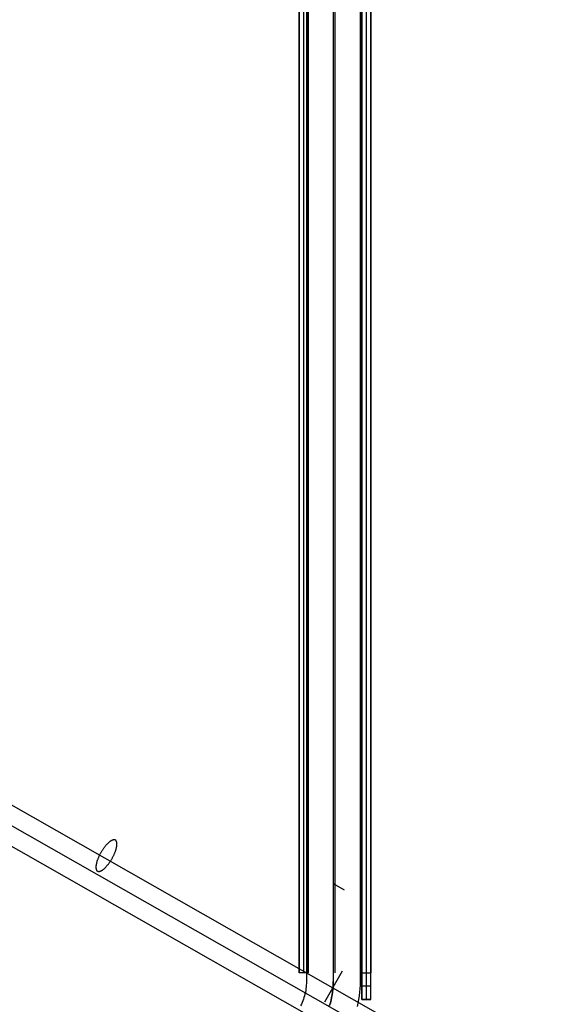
# Model space of a CAD drawing. Header units: millimetres. Extents: x -356 to 356, y -410 to 410.
# Tile 108 of 126: x 147 to 177, y -93 to -39. Entities that reach past the tile are written whole.
import ezdxf

# ---------------------------------------------------------------- set-up
doc = ezdxf.new("R2010")
doc.units = ezdxf.units.MM
doc.header["$MEASUREMENT"] = 0
doc.layers.add('1', color=7, linetype='Continuous')

msp = doc.modelspace()

# ---------------------------------------------------------------- linework, layer by layer
at = {"layer": '1', "color": 252}
for points in [[(162.737624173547, 92.1504916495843), (162.737624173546, -92.19744930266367)], [(164.2376241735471, 92.15049164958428), (164.2376241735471, -92.19744930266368)], [(164.2376241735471, 92.1504916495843), (164.2376241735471, -92.19744930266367)], [(165.7376241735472, 92.1504916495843), (165.7376241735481, -92.19744930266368)], [(165.825248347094, 91.7873972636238), (165.825248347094, -93.2126027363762)], [(165.825248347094, -93.2126027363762), (165.825248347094, 91.78739726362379)], [(166.075248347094, 91.7873972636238), (166.075248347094, -93.21260273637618)], [(166.325248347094, -93.2126027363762), (166.325248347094, 91.7873972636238)], [(166.325248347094, -93.2126027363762), (166.325248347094, 91.78739726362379)], [(162.325248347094, -91.7126027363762), (162.325248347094, 90.2873972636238)], [(162.325248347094, -91.7126027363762), (162.325248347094, 90.2873972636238)], [(162.325248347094, 90.2873972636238), (162.325248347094, -91.71260273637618)], [(162.575248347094, 90.2873972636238), (162.575248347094, -91.71260273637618)], [(162.825248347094, 90.2873972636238), (162.825248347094, -91.7126027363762)], [(162.825248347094, -91.7126027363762), (162.825248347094, 90.2873972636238)], [(162.825248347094, 90.2873972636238), (162.825248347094, -91.71260273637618)], [(164.325248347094, 90.2873972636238), (164.325248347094, -91.71260273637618)], [(164.325248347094, 90.2873972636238), (164.325248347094, -91.71260273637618)], [(165.825248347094, 90.2873972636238), (165.825248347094, -91.7126027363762)], [(166.325248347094, 90.2873972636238), (166.325248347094, -91.7126027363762)], [(162.825248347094, -91.7126027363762), (162.325248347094, -91.7126027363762)], [(162.825248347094, -91.7126027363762), (162.325248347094, -91.7126027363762)], [(164.737624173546, -91.62009903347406), (163.737624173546, -93.35214984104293)], [(164.737624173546, -91.62009903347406), (163.737624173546, -93.35214984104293)], [(165.825248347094, -91.7126027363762), (166.325248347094, -91.7126027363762)], [(162.737624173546, -92.1974493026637), (162.7359126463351, -92.29877172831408), (162.7307800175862, -92.39997854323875), (162.7222321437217, -92.5009542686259), (162.7102787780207, -92.60158368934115), (162.6949335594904, -92.70175198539), (162.6762139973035, -92.8013448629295), (162.65414145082, -92.90024868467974), (162.6287411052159, -92.99835059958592), (162.6000419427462, -93.09553867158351), (162.568076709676, -93.19170200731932), (162.5328818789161, -93.28673088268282), (162.4944976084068, -93.38051686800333), (162.4529676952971, -93.47295295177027), (162.4083395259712, -93.56393366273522)], [(164.237624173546, -92.1974493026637), (164.2350568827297, -92.34943294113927), (164.2273579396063, -92.50124316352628), (164.2145361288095, -92.65270675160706), (164.1966060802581, -92.80365088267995), (164.1735882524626, -92.9539033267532), (164.1455089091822, -93.10329264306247), (164.112400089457, -93.25164837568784), (164.0742995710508, -93.39880124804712), (164.0312508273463, -93.54458335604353)], [(164.237624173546, -92.1974493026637), (164.2350568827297, -92.34943294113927), (164.2273579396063, -92.50124316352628), (164.2145361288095, -92.65270675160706), (164.1966060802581, -92.80365088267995), (164.1735882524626, -92.9539033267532), (164.1455089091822, -93.10329264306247), (164.112400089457, -93.25164837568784), (164.0742995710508, -93.39880124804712), (164.0312508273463, -93.54458335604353)], [(165.7376241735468, -92.19744930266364), (165.7342011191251, -92.40009415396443), (165.7239358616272, -92.6025077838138), (165.7068401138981, -92.80445923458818), (165.6829333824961, -93.00571807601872), (165.6522429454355, -93.20605466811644), (165.6148038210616, -93.40524042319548), (165.5706587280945, -93.60304806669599)], [(166.325248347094, -92.4626027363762), (165.825248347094, -92.4626027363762)], [(165.825248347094, -93.2126027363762), (166.325248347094, -93.2126027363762)], [(166.325248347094, -93.2126027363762), (165.825248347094, -93.2126027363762)], [(166.325248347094, -93.2126027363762), (165.825248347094, -93.2126027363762)]]:
    msp.add_lwpolyline(points, dxfattribs=at)
at = {"layer": '1', "color": 252, "extrusion": (0.1175121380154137, -0.06691637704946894, 0.9908143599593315)}
msp.add_lwpolyline([(0.8250208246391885, -455.3316609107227), (0.8250208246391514, -73.75692882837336)], dxfattribs=at)
at = {"layer": '1', "color": 252, "extrusion": (0.1175121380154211, -0.06691637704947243, 0.9908143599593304)}
msp.add_lwpolyline([(-0.1749791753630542, -455.3316609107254), (-0.1749791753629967, -73.75692882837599)], dxfattribs=at)
at = {"layer": '1', "color": 252, "extrusion": (0.1175121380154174, -0.06691637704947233, 0.9908143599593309)}
msp.add_lwpolyline([(-0.1749791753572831, -455.3316609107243), (-0.1749791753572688, -73.75692882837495)], dxfattribs=at)
at = {"layer": '1', "color": 252, "extrusion": (0.1175121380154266, -0.06691637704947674, 0.9908143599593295)}
msp.add_lwpolyline([(-1.174979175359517, -455.3316609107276), (-1.174979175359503, -73.75692882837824)], dxfattribs=at)
at = {"layer": '1', "color": 252, "extrusion": (-0.3795740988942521, 0.2191472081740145, 0.8988314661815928)}
msp.add_lwpolyline([(-3.023478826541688, -87.05417060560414), (-3.02347882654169, -30.01488589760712)], dxfattribs=at)
at = {"layer": '1', "color": 252, "extrusion": (-0.3795740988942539, 0.2191472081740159, 0.8988314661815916)}
msp.add_lwpolyline([(-2.023478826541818, -87.05417060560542), (-2.023478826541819, -30.01488589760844)], dxfattribs=at)
at = {"layer": '1', "color": 252, "extrusion": (-0.3795740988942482, 0.2191472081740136, 0.8988314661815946)}
msp.add_lwpolyline([(-2.023478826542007, -87.05417060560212), (-2.023478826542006, -30.01488589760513)], dxfattribs=at)
at = {"layer": '1', "color": 252, "extrusion": (-0.3795740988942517, 0.2191472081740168, 0.8988314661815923)}
msp.add_lwpolyline([(-1.023478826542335, -87.05417060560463), (-1.023478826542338, -30.01488589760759)], dxfattribs=at)
at = {"layer": '1', "color": 252, "extrusion": (0, 1, 0)}
for points in [[(-162.325248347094, -455), (-162.3257410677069, -454.9556081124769), (-162.3272367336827, -454.9108395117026), (-162.3297609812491, -454.8657235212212), (-162.3333385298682, -454.8202911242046), (-162.3379930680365, -454.7745749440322), (-162.3437471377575, -454.7286092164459), (-162.350622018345, -454.6824297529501), (-162.3586376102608, -454.6360738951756), (-162.3678123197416, -454.5895804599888), (-162.3781629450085, -454.5429896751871), (-162.3897045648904, -454.496343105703), (-162.4024504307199, -454.4496835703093), (-162.4164118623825, -454.403055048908), (-162.4315981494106, -454.3565025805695), (-162.4480164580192, -454.3100721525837), (-162.4656717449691, -454.2638105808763), (-162.48456667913, -454.2177653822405), (-162.5047015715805, -454.1719846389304), (-162.5260743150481, -454.1265168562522), (-162.5486803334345, -454.0814108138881), (-162.5725125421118, -454.036715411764), (-162.5975613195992, -453.9924795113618), (-162.6238144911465, -453.9487517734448), (-162.6512573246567, -453.9055804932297), (-162.6798725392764, -453.863013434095), (-162.709640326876, -453.8210976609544), (-162.7405383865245, -453.7798793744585), (-162.7725419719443, -453.7394037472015), (-162.8056239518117, -453.6997147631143), (-162.8397548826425, -453.6608550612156), (-162.8749030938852, -453.6228657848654), (-162.9110347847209, -453.5857864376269), (-162.9481141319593, -453.5496547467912), (-162.9861034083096, -453.5145065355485), (-163.0249631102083, -453.4803756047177), (-163.0646520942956, -453.4472936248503), (-163.1051277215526, -453.4152900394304), (-163.1463460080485, -453.384391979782), (-163.188261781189, -453.3546241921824), (-163.2308288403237, -453.3260089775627), (-163.2740001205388, -453.2985661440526), (-163.3177278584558, -453.2723129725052), (-163.3619637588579, -453.2472641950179), (-163.406659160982, -453.2234319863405), (-163.4517652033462, -453.2008259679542), (-163.4972329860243, -453.1794532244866), (-163.5430137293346, -453.159318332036), (-163.5890589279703, -453.1404233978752), (-163.6353204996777, -453.1227681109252), (-163.6817509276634, -453.1063498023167), (-163.7283033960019, -453.0911635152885), (-163.7749319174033, -453.077202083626), (-163.821591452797, -453.0644562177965), (-163.8682380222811, -453.0529145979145), (-163.9148288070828, -453.0425639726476), (-163.9613222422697, -453.0333892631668), (-164.0076781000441, -453.025373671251), (-164.05385756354, -453.0184987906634), (-164.0998232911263, -453.0127447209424), (-164.1455394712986, -453.0080901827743), (-164.1909718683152, -453.004512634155), (-164.2360878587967, -453.0019883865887), (-164.2808564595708, -453.0004927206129), (-164.325248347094, -453), (-164.3696402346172, -453.0004927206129), (-164.4144088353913, -453.0019883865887), (-164.4595248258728, -453.004512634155), (-164.5049572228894, -453.0080901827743), (-164.5506734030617, -453.0127447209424), (-164.596639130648, -453.0184987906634), (-164.6428185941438, -453.025373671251), (-164.6891744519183, -453.0333892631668), (-164.7356678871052, -453.0425639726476), (-164.782258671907, -453.0529145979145), (-164.8289052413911, -453.0644562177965), (-164.8755647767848, -453.077202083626), (-164.9221932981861, -453.0911635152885), (-164.9687457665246, -453.1063498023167), (-165.0151761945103, -453.1227681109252), (-165.0614377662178, -453.1404233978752), (-165.1074829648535, -453.159318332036), (-165.1532637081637, -453.1794532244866), (-165.1987314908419, -453.2008259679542), (-165.243837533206, -453.2234319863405), (-165.2885329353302, -453.2472641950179), (-165.3327688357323, -453.2723129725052), (-165.3764965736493, -453.2985661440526), (-165.4196678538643, -453.3260089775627), (-165.4622349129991, -453.3546241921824), (-165.5041506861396, -453.384391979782), (-165.5453689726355, -453.4152900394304), (-165.5858445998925, -453.4472936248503), (-165.6255335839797, -453.4803756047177), (-165.6643932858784, -453.5145065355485), (-165.7023825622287, -453.5496547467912), (-165.7394619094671, -453.5857864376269), (-165.7755936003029, -453.6228657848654), (-165.8107418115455, -453.6608550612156), (-165.8448727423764, -453.6997147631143), (-165.8779547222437, -453.7394037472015), (-165.9099583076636, -453.7798793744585), (-165.9408563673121, -453.8210976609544), (-165.9706241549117, -453.863013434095), (-165.9992393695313, -453.9055804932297), (-166.0266822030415, -453.9487517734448), (-166.0529353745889, -453.9924795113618), (-166.0779841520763, -454.036715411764), (-166.1018163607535, -454.0814108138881), (-166.12442237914, -454.1265168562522), (-166.1457951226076, -454.1719846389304), (-166.165930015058, -454.2177653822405), (-166.1848249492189, -454.2638105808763), (-166.2024802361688, -454.3100721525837), (-166.2188985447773, -454.3565025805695), (-166.2340848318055, -454.403055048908), (-166.2480462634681, -454.4496835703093), (-166.2607921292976, -454.496343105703), (-166.2723337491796, -454.5429896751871), (-166.2826843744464, -454.5895804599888), (-166.2918590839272, -454.6360738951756), (-166.2998746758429, -454.6824297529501), (-166.3067495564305, -454.7286092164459), (-166.3125036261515, -454.7745749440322), (-166.3171581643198, -454.8202911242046), (-166.320735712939, -454.8657235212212), (-166.3232599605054, -454.9108395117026), (-166.3247556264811, -454.9556081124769), (-166.325248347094, -455)], [(-165.825248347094, -455), (-165.8248788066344, -454.9667060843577), (-165.8237570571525, -454.9331296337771), (-165.8218638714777, -454.899292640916), (-165.8191807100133, -454.8652183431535), (-165.8156898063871, -454.8309312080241), (-165.8113742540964, -454.7964569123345), (-165.8062180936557, -454.7618223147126), (-165.8002063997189, -454.7270554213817), (-165.7933253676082, -454.6921853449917), (-165.7855623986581, -454.6572422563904), (-165.7769061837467, -454.6222573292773), (-165.7673467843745, -454.587262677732), (-165.7568757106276, -454.552291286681), (-165.7454859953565, -454.5173769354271), (-165.7331722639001, -454.4825541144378), (-165.7199307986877, -454.4478579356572), (-165.705759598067, -454.4133240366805), (-165.6906584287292, -454.3789884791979), (-165.6746288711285, -454.3448876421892), (-165.6576743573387, -454.3110581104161), (-165.6398002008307, -454.277536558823), (-165.6210136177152, -454.2443596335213), (-165.6013237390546, -454.2115638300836), (-165.580741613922, -454.1791853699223), (-165.5592802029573, -454.1472600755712), (-165.5369543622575, -454.1158232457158), (-165.5137808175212, -454.084909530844), (-165.4897781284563, -454.0545528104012), (-165.4649666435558, -454.0247860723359), (-165.4393684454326, -453.9956412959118), (-165.4130072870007, -453.9671493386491), (-165.3859085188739, -453.9393398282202), (-165.358099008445, -453.9122410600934), (-165.3296070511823, -453.8858799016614), (-165.3004622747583, -453.8602817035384), (-165.2706955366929, -453.8354702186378), (-165.2403388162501, -453.811467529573), (-165.2094251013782, -453.7882939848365), (-165.1779882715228, -453.7659681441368), (-165.1460629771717, -453.744506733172), (-165.1136845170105, -453.7239246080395), (-165.0808887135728, -453.7042347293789), (-165.0477117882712, -453.6854481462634), (-165.014190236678, -453.6675739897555), (-164.9803607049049, -453.6506194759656), (-164.9462598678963, -453.634589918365), (-164.9119243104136, -453.6194887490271), (-164.8773904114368, -453.6053175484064), (-164.8426942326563, -453.5920760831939), (-164.8078714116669, -453.5797623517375), (-164.772957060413, -453.5683726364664), (-164.737985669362, -453.5579015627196), (-164.7029910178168, -453.5483421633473), (-164.6680060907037, -453.5396859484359), (-164.6330630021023, -453.5319229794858), (-164.5981929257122, -453.5250419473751), (-164.5634260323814, -453.5190302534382), (-164.5287914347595, -453.5138740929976), (-164.4943171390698, -453.5095585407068), (-164.4600300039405, -453.5060676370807), (-164.4259557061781, -453.5033844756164), (-164.392118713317, -453.5014912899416), (-164.3585422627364, -453.5003695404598), (-164.325248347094, -453.5), (-164.2919544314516, -453.5003695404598), (-164.258377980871, -453.5014912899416), (-164.2245409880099, -453.5033844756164), (-164.1904666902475, -453.5060676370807), (-164.1561795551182, -453.5095585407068), (-164.1217052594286, -453.5138740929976), (-164.0870706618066, -453.5190302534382), (-164.0523037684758, -453.5250419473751), (-164.0174336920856, -453.5319229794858), (-163.9824906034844, -453.5396859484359), (-163.9475056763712, -453.5483421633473), (-163.912511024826, -453.5579015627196), (-163.877539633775, -453.5683726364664), (-163.8426252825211, -453.5797623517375), (-163.8078024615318, -453.5920760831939), (-163.7731062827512, -453.6053175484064), (-163.7385723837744, -453.6194887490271), (-163.7042368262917, -453.634589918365), (-163.6701359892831, -453.6506194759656), (-163.63630645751, -453.6675739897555), (-163.602784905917, -453.6854481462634), (-163.5696079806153, -453.7042347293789), (-163.5368121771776, -453.7239246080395), (-163.5044337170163, -453.744506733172), (-163.4725084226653, -453.7659681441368), (-163.4410715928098, -453.7882939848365), (-163.4101578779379, -453.811467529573), (-163.3798011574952, -453.8354702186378), (-163.3500344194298, -453.8602817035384), (-163.3208896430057, -453.8858799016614), (-163.292397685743, -453.9122410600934), (-163.2645881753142, -453.9393398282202), (-163.2374894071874, -453.9671493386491), (-163.2111282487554, -453.9956412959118), (-163.1855300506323, -454.0247860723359), (-163.1607185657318, -454.0545528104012), (-163.1367158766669, -454.084909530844), (-163.1135423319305, -454.1158232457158), (-163.0912164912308, -454.1472600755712), (-163.069755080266, -454.1791853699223), (-163.0491729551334, -454.2115638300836), (-163.0294830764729, -454.2443596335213), (-163.0106964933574, -454.277536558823), (-162.9928223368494, -454.3110581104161), (-162.9758678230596, -454.3448876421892), (-162.9598382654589, -454.3789884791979), (-162.944737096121, -454.4133240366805), (-162.9305658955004, -454.4478579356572), (-162.9173244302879, -454.4825541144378), (-162.9050106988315, -454.5173769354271), (-162.8936209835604, -454.552291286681), (-162.8831499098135, -454.587262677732), (-162.8735905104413, -454.6222573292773), (-162.8649342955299, -454.6572422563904), (-162.8571713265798, -454.6921853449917), (-162.8502902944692, -454.7270554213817), (-162.8442786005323, -454.7618223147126), (-162.8391224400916, -454.7964569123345), (-162.8348068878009, -454.8309312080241), (-162.8313159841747, -454.8652183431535), (-162.8286328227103, -454.899292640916), (-162.8267396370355, -454.9331296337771), (-162.8256178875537, -454.9667060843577), (-162.825248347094, -455)], [(-165.7376241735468, -455), (-165.7367303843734, -454.9482257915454), (-165.7340500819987, -454.8965132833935), (-165.7295864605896, -454.8449241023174), (-165.7233448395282, -454.7935197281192), (-165.7153326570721, -454.742361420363), (-165.7055594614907, -454.691510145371), (-165.6940368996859, -454.6410265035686), (-165.6807787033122, -454.5909706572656), (-165.6658006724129, -454.5414022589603), (-165.6491206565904, -454.4923803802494), (-165.6307585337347, -454.4439634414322), (-165.6107361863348, -454.3962091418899), (-165.5890774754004, -454.3491743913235), (-165.5658082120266, -454.3029152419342), (-165.5409561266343, -454.2574868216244), (-165.5145508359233, -454.2129432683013), (-165.4866238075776, -454.169337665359), (-165.4572083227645, -454.1267219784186), (-165.4263394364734, -454.0851469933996), (-165.3940539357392, -454.0446622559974), (-165.3603902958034, -454.0053160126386), (-165.3253886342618, -453.9671551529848), (-165.2890906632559, -453.9302251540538), (-165.2515396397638, -453.8945700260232), (-165.2127803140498, -453.8602322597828), (-165.1728588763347, -453.8272527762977), (-165.1318229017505, -453.7956708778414), (-165.0897212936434, -453.7655242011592), (-165.0466042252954, -453.7368486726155), (-165.0025230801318, -453.7096784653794), (-164.9575303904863, -453.6840459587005), (-164.9116797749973, -453.6599816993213), (-164.8650258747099, -453.6375143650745), (-164.8176242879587, -453.6166707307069), (-164.7695315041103, -453.5974756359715), (-164.7208048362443, -453.5799519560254), (-164.6715023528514, -453.5641205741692), (-164.6216828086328, -453.5500003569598), (-164.571405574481, -453.5376081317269), (-164.5207305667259, -453.5269586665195), (-164.4697181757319, -453.5180646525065), (-164.4184291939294, -453.5109366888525), (-164.3669247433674, -453.5055832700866), (-164.3152662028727, -453.5020107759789), (-164.2635151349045, -453.5002234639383), (-164.2117332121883, -453.5002234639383), (-164.1599821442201, -453.5020107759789), (-164.1083236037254, -453.5055832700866), (-164.0568191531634, -453.5109366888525), (-164.0055301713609, -453.5180646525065), (-163.954517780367, -453.5269586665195), (-163.9038427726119, -453.5376081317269), (-163.85356553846, -453.5500003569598), (-163.8037459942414, -453.5641205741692), (-163.7544435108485, -453.5799519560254), (-163.7057168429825, -453.5974756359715), (-163.6576240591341, -453.6166707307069), (-163.6102224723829, -453.6375143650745), (-163.5635685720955, -453.6599816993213), (-163.5177179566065, -453.6840459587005), (-163.472725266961, -453.7096784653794), (-163.4286441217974, -453.7368486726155), (-163.3855270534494, -453.7655242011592), (-163.3434254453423, -453.7956708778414), (-163.3023894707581, -453.8272527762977), (-163.262468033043, -453.8602322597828), (-163.223708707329, -453.8945700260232), (-163.1861576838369, -453.9302251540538), (-163.149859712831, -453.9671551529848), (-163.1148580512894, -454.0053160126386), (-163.0811944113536, -454.0446622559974), (-163.0489089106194, -454.0851469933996), (-163.0180400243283, -454.1267219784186), (-162.9886245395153, -454.169337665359), (-162.9606975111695, -454.2129432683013), (-162.9342922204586, -454.2574868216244), (-162.9094401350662, -454.3029152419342), (-162.8861708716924, -454.3491743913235), (-162.864512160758, -454.3962091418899), (-162.8444898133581, -454.4439634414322), (-162.8261276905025, -454.4923803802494), (-162.8094476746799, -454.5414022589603), (-162.7944696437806, -454.5909706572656), (-162.7812114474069, -454.6410265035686), (-162.7696888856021, -454.691510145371), (-162.7599156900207, -454.742361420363), (-162.7519035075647, -454.7935197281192), (-162.7456618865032, -454.8449241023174), (-162.7411982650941, -454.8965132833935), (-162.7385179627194, -454.9482257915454), (-162.737624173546, -455)], [(-162.737624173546, -455), (-162.7385179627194, -455.0517742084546), (-162.7411982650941, -455.1034867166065), (-162.7456618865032, -455.1550758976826), (-162.7519035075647, -455.2064802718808), (-162.7599156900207, -455.257638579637), (-162.7696888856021, -455.308489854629), (-162.7812114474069, -455.3589734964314), (-162.7944696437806, -455.4090293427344), (-162.8094476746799, -455.4585977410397), (-162.8261276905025, -455.5076196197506), (-162.8444898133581, -455.5560365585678), (-162.864512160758, -455.6037908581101), (-162.8861708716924, -455.6508256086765), (-162.9094401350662, -455.6970847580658), (-162.9342922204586, -455.7425131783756), (-162.9606975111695, -455.7870567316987), (-162.9886245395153, -455.830662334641), (-163.0180400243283, -455.8732780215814), (-163.0489089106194, -455.9148530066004), (-163.0811944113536, -455.9553377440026), (-163.1148580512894, -455.9946839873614), (-163.149859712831, -456.0328448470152), (-163.1861576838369, -456.0697748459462), (-163.223708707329, -456.1054299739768), (-163.262468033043, -456.1397677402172), (-163.3023894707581, -456.1727472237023), (-163.3434254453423, -456.2043291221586), (-163.3855270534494, -456.2344757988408), (-163.4286441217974, -456.2631513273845), (-163.472725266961, -456.2903215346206), (-163.5177179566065, -456.3159540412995), (-163.5635685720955, -456.3400183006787), (-163.6102224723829, -456.3624856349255), (-163.6576240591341, -456.3833292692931), (-163.7057168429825, -456.4025243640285), (-163.7544435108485, -456.4200480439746), (-163.8037459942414, -456.4358794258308), (-163.85356553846, -456.4499996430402), (-163.9038427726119, -456.4623918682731), (-163.954517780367, -456.4730413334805), (-164.0055301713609, -456.4819353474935), (-164.0568191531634, -456.4890633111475), (-164.1083236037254, -456.4944167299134), (-164.1599821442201, -456.4979892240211), (-164.2117332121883, -456.4997765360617), (-164.2635151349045, -456.4997765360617), (-164.3152662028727, -456.4979892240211), (-164.3669247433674, -456.4944167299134), (-164.4184291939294, -456.4890633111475), (-164.4697181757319, -456.4819353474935), (-164.5207305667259, -456.4730413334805), (-164.571405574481, -456.4623918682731), (-164.6216828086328, -456.4499996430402), (-164.6715023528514, -456.4358794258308), (-164.7208048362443, -456.4200480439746), (-164.7695315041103, -456.4025243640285), (-164.8176242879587, -456.3833292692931), (-164.8650258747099, -456.3624856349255), (-164.9116797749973, -456.3400183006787), (-164.9575303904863, -456.3159540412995), (-165.0025230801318, -456.2903215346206), (-165.0466042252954, -456.2631513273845), (-165.0897212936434, -456.2344757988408), (-165.1318229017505, -456.2043291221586), (-165.1728588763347, -456.1727472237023), (-165.2127803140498, -456.1397677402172), (-165.2515396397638, -456.1054299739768), (-165.2890906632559, -456.0697748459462), (-165.3253886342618, -456.0328448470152), (-165.3603902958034, -455.9946839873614), (-165.3940539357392, -455.9553377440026), (-165.4263394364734, -455.9148530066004), (-165.4572083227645, -455.8732780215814), (-165.4866238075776, -455.830662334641), (-165.5145508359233, -455.7870567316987), (-165.5409561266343, -455.7425131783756), (-165.5658082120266, -455.6970847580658), (-165.5890774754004, -455.6508256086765), (-165.6107361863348, -455.6037908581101), (-165.6307585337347, -455.5560365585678), (-165.6491206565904, -455.5076196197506), (-165.6658006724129, -455.4585977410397), (-165.6807787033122, -455.4090293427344), (-165.6940368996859, -455.3589734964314), (-165.7055594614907, -455.308489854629), (-165.7153326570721, -455.257638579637), (-165.7233448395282, -455.2064802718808), (-165.7295864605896, -455.1550758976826), (-165.7340500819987, -455.1034867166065), (-165.7367303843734, -455.0517742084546), (-165.7376241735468, -455)]]:
    msp.add_lwpolyline(points, dxfattribs=at)
at = {"layer": '1', "color": 252, "extrusion": (1, 0, 0)}
for points in [[(-91.7126027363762, -460), (-91.7126027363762, -455)], [(-91.7126027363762, -455), (-91.7126027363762, -460)], [(-91.7126027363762, -453.5), (-91.7126027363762, -453)], [(-91.7126027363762, -455), (-93.2126027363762, -456.5)], [(-93.2126027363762, -456.5), (-91.7126027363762, -455)], [(-91.7126027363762, -455), (-93.2126027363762, -456.5)], [(-93.2126027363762, -528.5), (-93.2126027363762, -456.5)], [(-93.2126027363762, -528.5), (-93.2126027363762, -456.5)], [(-93.2126027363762, -456.5), (-93.2126027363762, -528.5)]]:
    msp.add_lwpolyline(points, dxfattribs=at)
at = {"layer": '1', "color": 252, "extrusion": (0.7784108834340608, -0.4494157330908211, 0.4382944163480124)}
msp.add_lwpolyline([(1.02347882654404, -491.576741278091), (1.024074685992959, -491.5422251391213), (1.025861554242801, -491.5077501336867), (1.028837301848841, -491.4733573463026), (1.03299838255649, -491.4390877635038), (1.038339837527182, -491.4049822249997), (1.044855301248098, -491.3710813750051), (1.052537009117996, -491.3374256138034), (1.061375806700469, -491.3040550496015), (1.071361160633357, -491.2710094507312), (1.082481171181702, -491.2383281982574), (1.094722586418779, -491.2060502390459), (1.108070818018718, -491.174214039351), (1.122509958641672, -491.1428575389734), (1.138022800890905, -491.1120181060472), (1.154590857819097, -491.0817324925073), (1.172194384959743, -491.0520367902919), (1.190812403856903, -491.0229663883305), (1.210422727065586, -490.9945559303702), (1.231001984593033, -490.9668392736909), (1.252525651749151, -490.939849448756), (1.274968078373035, -490.9136186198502), (1.298302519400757, -490.8881780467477), (1.32250116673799, -490.8635580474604), (1.347535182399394, -490.8397879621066), (1.373374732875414, -490.8168961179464), (1.399989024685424, -490.794909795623), (1.427346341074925, -490.7738551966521), (1.455414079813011, -490.7537574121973), (1.484158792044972, -490.7346403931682), (1.513546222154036, -490.7165269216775), (1.543541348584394, -490.6994385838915), (1.574108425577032, -490.6833957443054), (1.60521102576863, -490.6684175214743), (1.636812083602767, -490.6545217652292), (1.66887393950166, -490.6417250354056), (1.701358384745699, -490.6300425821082), (1.734226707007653, -490.6194883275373), (1.767439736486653, -490.6100748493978), (1.800957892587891, -490.6018133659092), (1.834741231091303, -490.5947137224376), (1.868749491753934, -490.5887843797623), (1.902942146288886, -490.584032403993), (1.93727844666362, -490.580463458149), (1.971717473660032, -490.5780817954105), (2.006218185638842, -490.5768902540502), (2.040739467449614, -490.5768902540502), (2.075240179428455, -490.5780817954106), (2.109679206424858, -490.580463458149), (2.144015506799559, -490.584032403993), (2.178208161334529, -490.5887843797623), (2.212216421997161, -490.5947137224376), (2.245999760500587, -490.6018133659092), (2.279517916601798, -490.6100748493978), (2.312730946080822, -490.6194883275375), (2.345599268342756, -490.6300425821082), (2.378083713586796, -490.6417250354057), (2.410145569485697, -490.6545217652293), (2.44174662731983, -490.6684175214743), (2.472849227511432, -490.6833957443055), (2.503416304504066, -490.6994385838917), (2.533411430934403, -490.7165269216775), (2.562798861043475, -490.7346403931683), (2.591543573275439, -490.7537574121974), (2.619611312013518, -490.7738551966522), (2.646968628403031, -490.794909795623), (2.67358292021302, -490.8168961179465), (2.699422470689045, -490.8397879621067), (2.724456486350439, -490.8635580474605), (2.748655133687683, -490.8881780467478), (2.771989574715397, -490.9136186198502), (2.794432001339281, -490.9398494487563), (2.815955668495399, -490.9668392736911), (2.836534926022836, -490.9945559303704), (2.856145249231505, -491.0229663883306), (2.87476326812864, -491.0520367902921), (2.892366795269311, -491.0817324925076), (2.908934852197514, -491.1120181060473), (2.924447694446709, -491.1428575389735), (2.938886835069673, -491.1742140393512), (2.952235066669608, -491.2060502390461), (2.964476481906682, -491.2383281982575), (2.975596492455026, -491.2710094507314), (2.985581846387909, -491.3040550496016), (2.994420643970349, -491.3374256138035), (3.002102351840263, -491.3710813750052), (3.008617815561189, -491.4049822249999), (3.013959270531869, -491.4390877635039), (3.018120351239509, -491.4733573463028), (3.02109609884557, -491.5077501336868), (3.022882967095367, -491.5422251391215), (3.023478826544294, -491.5767412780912)], dxfattribs=at)
at = {"layer": '1', "color": 252, "extrusion": (0.810212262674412, -0.4677762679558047, 0.3531875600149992)}
msp.add_lwpolyline([(3.02347882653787, -492.2441415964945), (3.022882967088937, -492.2096254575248), (3.021096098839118, -492.1751504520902), (3.018120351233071, -492.1407576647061), (3.013959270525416, -492.1064880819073), (3.008617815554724, -492.0723825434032), (3.002102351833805, -492.0384816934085), (2.994420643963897, -492.0048259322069), (2.985581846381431, -491.971455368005), (2.975596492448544, -491.9384097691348), (2.96447648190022, -491.9057285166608), (2.952235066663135, -491.8734505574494), (2.938886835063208, -491.8416143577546), (2.924447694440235, -491.8102578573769), (2.908934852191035, -491.7794184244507), (2.892366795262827, -491.7491328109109), (2.874763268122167, -491.7194371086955), (2.856145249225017, -491.6903667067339), (2.83653492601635, -491.6619562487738), (2.815955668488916, -491.6342395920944), (2.794432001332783, -491.6072497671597), (2.771989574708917, -491.5810189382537), (2.748655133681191, -491.5555783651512), (2.724456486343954, -491.530958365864), (2.699422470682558, -491.5071882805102), (2.673582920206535, -491.48429643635), (2.646968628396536, -491.4623101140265), (2.619611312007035, -491.4412555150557), (2.591543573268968, -491.4211577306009), (2.562798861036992, -491.4020407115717), (2.533411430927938, -491.3839272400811), (2.503416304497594, -491.3668389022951), (2.472849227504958, -491.350796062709), (2.441746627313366, -491.3358178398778), (2.410145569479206, -491.3219220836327), (2.378083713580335, -491.3091253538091), (2.345599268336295, -491.2974429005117), (2.312730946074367, -491.2868886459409), (2.279517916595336, -491.2774751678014), (2.245999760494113, -491.2692136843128), (2.212216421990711, -491.2621140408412), (2.178208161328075, -491.2561846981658), (2.144015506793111, -491.2514327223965), (2.1096792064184, -491.2478637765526), (2.075240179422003, -491.2454821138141), (2.040739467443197, -491.2442905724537), (2.006218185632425, -491.2442905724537), (1.971717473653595, -491.2454821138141), (1.937278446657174, -491.2478637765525), (1.902942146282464, -491.2514327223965), (1.868749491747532, -491.2561846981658), (1.834741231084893, -491.2621140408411), (1.800957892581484, -491.2692136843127), (1.767439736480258, -491.2774751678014), (1.73422670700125, -491.286888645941), (1.701358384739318, -491.2974429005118), (1.668873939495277, -491.3091253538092), (1.636812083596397, -491.3219220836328), (1.605211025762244, -491.3358178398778), (1.574108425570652, -491.350796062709), (1.543541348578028, -491.3668389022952), (1.513546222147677, -491.3839272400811), (1.484158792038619, -491.4020407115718), (1.45541407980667, -491.421157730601), (1.427346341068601, -491.4412555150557), (1.399989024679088, -491.4623101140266), (1.373374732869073, -491.48429643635), (1.347535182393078, -491.5071882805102), (1.322501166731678, -491.530958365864), (1.298302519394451, -491.5555783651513), (1.274968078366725, -491.5810189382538), (1.252525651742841, -491.6072497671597), (1.231001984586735, -491.6342395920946), (1.210422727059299, -491.6619562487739), (1.190812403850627, -491.690366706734), (1.172194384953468, -491.7194371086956), (1.154590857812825, -491.749132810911), (1.138022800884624, -491.7794184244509), (1.122509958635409, -491.8102578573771), (1.108070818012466, -491.8416143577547), (1.094722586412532, -491.8734505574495), (1.08248117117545, -491.9057285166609), (1.071361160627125, -491.9384097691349), (1.061375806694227, -491.9714553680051), (1.052537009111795, -492.004825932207), (1.044855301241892, -492.0384816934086), (1.038339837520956, -492.0723825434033), (1.032998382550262, -492.1064880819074), (1.028837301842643, -492.1407576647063), (1.02586155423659, -492.1751504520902), (1.024074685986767, -492.2096254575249), (1.023478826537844, -492.2441415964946)], dxfattribs=at)
at = {"layer": '1', "color": 252, "extrusion": (0.7784108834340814, -0.4494157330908, 0.4382944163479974)}
msp.add_lwpolyline([(3.023478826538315, -491.5767412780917), (3.022882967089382, -491.6112574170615), (3.021096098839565, -491.6457324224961), (3.018120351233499, -491.6801252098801), (3.013959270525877, -491.7143947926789), (3.008617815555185, -491.748500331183), (3.002102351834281, -491.7824011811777), (2.994420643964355, -491.8160569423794), (2.985581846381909, -491.8494275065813), (2.97559649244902, -491.8824731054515), (2.964476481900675, -491.9151543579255), (2.952235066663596, -491.9474323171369), (2.938886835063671, -491.9792685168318), (2.924447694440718, -492.0106250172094), (2.908934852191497, -492.0414644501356), (2.892366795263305, -492.0717500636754), (2.874763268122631, -492.1014457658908), (2.856145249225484, -492.1305161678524), (2.836534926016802, -492.1589266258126), (2.815955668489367, -492.1866432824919), (2.794432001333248, -492.2136331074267), (2.771989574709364, -492.2398639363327), (2.748655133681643, -492.2653045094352), (2.724456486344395, -492.2899245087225), (2.699422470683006, -492.3136945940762), (2.673582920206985, -492.3365864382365), (2.646968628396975, -492.3585727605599), (2.61961131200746, -492.3796273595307), (2.591543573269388, -492.3997251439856), (2.562798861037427, -492.4188421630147), (2.533411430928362, -492.4369556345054), (2.503416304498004, -492.4540439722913), (2.472849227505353, -492.4700868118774), (2.441746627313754, -492.4850650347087), (2.410145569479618, -492.4989607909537), (2.378083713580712, -492.5117575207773), (2.34559926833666, -492.5234399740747), (2.312730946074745, -492.5339942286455), (2.279517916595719, -492.5434077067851), (2.245999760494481, -492.5516691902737), (2.21221642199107, -492.5587688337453), (2.178208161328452, -492.5646981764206), (2.144015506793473, -492.56945015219), (2.109679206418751, -492.5730190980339), (2.075240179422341, -492.5754007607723), (2.040739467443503, -492.5765923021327), (2.006218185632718, -492.5765923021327), (1.971717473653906, -492.5754007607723), (1.937278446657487, -492.5730190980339), (1.902942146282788, -492.56945015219), (1.868749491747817, -492.5646981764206), (1.834741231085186, -492.5587688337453), (1.80095789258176, -492.5516691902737), (1.767439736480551, -492.5434077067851), (1.734226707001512, -492.5339942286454), (1.701358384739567, -492.5234399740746), (1.668873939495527, -492.5117575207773), (1.63681208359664, -492.4989607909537), (1.605211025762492, -492.4850650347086), (1.574108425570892, -492.4700868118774), (1.543541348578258, -492.4540439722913), (1.513546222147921, -492.4369556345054), (1.484158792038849, -492.4188421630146), (1.455414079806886, -492.3997251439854), (1.427346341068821, -492.3796273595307), (1.399989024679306, -492.3585727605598), (1.373374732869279, -492.3365864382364), (1.347535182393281, -492.3136945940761), (1.322501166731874, -492.2899245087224), (1.298302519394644, -492.2653045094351), (1.274968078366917, -492.2398639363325), (1.25252565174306, -492.2136331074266), (1.231001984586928, -492.1866432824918), (1.210422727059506, -492.1589266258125), (1.190812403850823, -492.1305161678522), (1.172194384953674, -492.1014457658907), (1.154590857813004, -492.0717500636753), (1.138022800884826, -492.0414644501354), (1.122509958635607, -492.0106250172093), (1.10807081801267, -491.9792685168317), (1.094722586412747, -491.9474323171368), (1.082481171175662, -491.9151543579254), (1.071361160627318, -491.8824731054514), (1.061375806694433, -491.8494275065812), (1.052537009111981, -491.8160569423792), (1.044855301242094, -491.7824011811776), (1.038339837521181, -491.7485003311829), (1.03299838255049, -491.7143947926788), (1.02883730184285, -491.68012520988), (1.025861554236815, -491.6457324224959), (1.024074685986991, -491.6112574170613), (1.023478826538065, -491.5767412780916)], dxfattribs=at)
at = {"layer": '1', "color": 252, "extrusion": (0.8102122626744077, -0.467776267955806, 0.3531875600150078)}
msp.add_lwpolyline([(1.02347882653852, -492.2441415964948), (1.024074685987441, -492.2786577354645), (1.025861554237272, -492.3131327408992), (1.028837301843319, -492.3475255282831), (1.032998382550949, -492.381795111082), (1.038339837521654, -492.4159006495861), (1.044855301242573, -492.4498014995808), (1.052537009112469, -492.4834572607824), (1.061375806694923, -492.5168278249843), (1.071361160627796, -492.5498734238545), (1.082481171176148, -492.5825546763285), (1.094722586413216, -492.6148326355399), (1.108070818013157, -492.6466688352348), (1.122509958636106, -492.6780253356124), (1.138022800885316, -492.7088647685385), (1.154590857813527, -492.7391503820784), (1.172194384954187, -492.7688460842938), (1.190812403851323, -492.7979164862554), (1.210422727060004, -492.8263269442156), (1.231001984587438, -492.8540436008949), (1.252525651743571, -492.8810334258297), (1.274968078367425, -492.9072642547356), (1.298302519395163, -492.9327048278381), (1.322501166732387, -492.9573248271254), (1.347535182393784, -492.9810949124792), (1.373374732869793, -493.0039867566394), (1.399989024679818, -493.0259730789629), (1.427346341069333, -493.0470276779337), (1.455414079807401, -493.0671254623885), (1.484158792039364, -493.0862424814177), (1.513546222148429, -493.1043559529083), (1.543541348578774, -493.1214442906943), (1.574108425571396, -493.1374871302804), (1.605211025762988, -493.1524653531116), (1.636812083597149, -493.1663611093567), (1.668873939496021, -493.1791578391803), (1.701358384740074, -493.1908402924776), (1.734226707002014, -493.2013945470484), (1.76743973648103, -493.210808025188), (1.800957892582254, -493.2190695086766), (1.834741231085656, -493.2261691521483), (1.868749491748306, -493.2320984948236), (1.90294214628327, -493.2368504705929), (1.937278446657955, -493.2404194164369), (1.971717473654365, -493.2428010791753), (2.006218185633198, -493.2439926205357), (2.040739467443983, -493.2439926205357), (2.075240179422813, -493.2428010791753), (2.109679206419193, -493.2404194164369), (2.144015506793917, -493.2368504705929), (2.178208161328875, -493.2320984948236), (2.212216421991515, -493.2261691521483), (2.24599976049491, -493.2190695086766), (2.279517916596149, -493.210808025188), (2.312730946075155, -493.2013945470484), (2.345599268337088, -493.1908402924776), (2.378083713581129, -493.1791578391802), (2.410145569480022, -493.1663611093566), (2.441746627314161, -493.1524653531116), (2.472849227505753, -493.1374871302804), (2.50341630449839, -493.1214442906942), (2.533411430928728, -493.1043559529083), (2.562798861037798, -493.0862424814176), (2.591543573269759, -493.0671254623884), (2.619611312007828, -493.0470276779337), (2.646968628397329, -493.0259730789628), (2.673582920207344, -493.0039867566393), (2.69942247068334, -492.9810949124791), (2.724456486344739, -492.9573248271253), (2.748655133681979, -492.9327048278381), (2.771989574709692, -492.9072642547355), (2.794432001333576, -492.8810334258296), (2.81595566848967, -492.8540436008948), (2.83653492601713, -492.8263269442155), (2.85614524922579, -492.7979164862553), (2.874763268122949, -492.7688460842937), (2.892366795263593, -492.7391503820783), (2.908934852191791, -492.7088647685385), (2.924447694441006, -492.6780253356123), (2.938886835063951, -492.6466688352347), (2.95223506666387, -492.6148326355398), (2.964476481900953, -492.5825546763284), (2.975596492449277, -492.5498734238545), (2.985581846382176, -492.5168278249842), (2.994420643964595, -492.4834572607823), (3.002102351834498, -492.4498014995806), (3.008617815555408, -492.415900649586), (3.013959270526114, -492.3817951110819), (3.018120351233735, -492.3475255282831), (3.021096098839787, -492.3131327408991), (3.022882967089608, -492.2786577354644), (3.023478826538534, -492.2441415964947)], dxfattribs=at)
at = {"layer": '1', "color": 252, "extrusion": (-0.3058693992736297, 0.1765937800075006, 0.9355525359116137)}
msp.add_lwpolyline([(-3.023478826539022, 15.62981141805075), (-3.023478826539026, 86.41373143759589)], dxfattribs=at)
at = {"layer": '1', "color": 252, "extrusion": (0.08525499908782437, 0.975691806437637, -0.2018838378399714)}
msp.add_lwpolyline([(-172.0620884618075, -462.2633962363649), (-171.2676694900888, -460.4279402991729)], dxfattribs=at)
at = {"layer": '1', "color": 252, "extrusion": (-0.3058693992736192, 0.1765937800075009, 0.9355525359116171)}
msp.add_lwpolyline([(-2.023478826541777, 15.62981141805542), (-2.023478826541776, 86.41373143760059)], dxfattribs=at)
at = {"layer": '1', "color": 252, "extrusion": (0.05487709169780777, 0.9842838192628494, -0.1678507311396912)}
msp.add_lwpolyline([(-169.4465955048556, -463.4588700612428), (-168.8161444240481, -461.5608364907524)], dxfattribs=at)
at = {"layer": '1', "color": 80}
msp.add_lwpolyline([(164.0312508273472, -93.54458335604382), (164.0742995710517, -93.39880124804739), (164.1124000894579, -93.25164837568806), (164.1455089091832, -93.10329264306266), (164.1735882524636, -92.95390332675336), (164.1966060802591, -92.80365088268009), (164.2145361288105, -92.65270675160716), (164.2273579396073, -92.50124316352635), (164.2350568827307, -92.34943294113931), (164.237624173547, -92.1974493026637)], dxfattribs=at)
at = {"layer": '1', "color": 252, "extrusion": (-0.3058693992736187, 0.1765937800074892, 0.9355525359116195)}
msp.add_lwpolyline([(-2.023478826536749, 15.6298114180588), (-2.023478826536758, 86.41373143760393)], dxfattribs=at)
at = {"layer": '1', "color": 252, "extrusion": (-0.3058693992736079, 0.17659378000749, 0.935552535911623)}
msp.add_lwpolyline([(-1.023478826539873, 15.62981141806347), (-1.023478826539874, 86.41373143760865)], dxfattribs=at)

doc.saveas('drawing.dxf')
